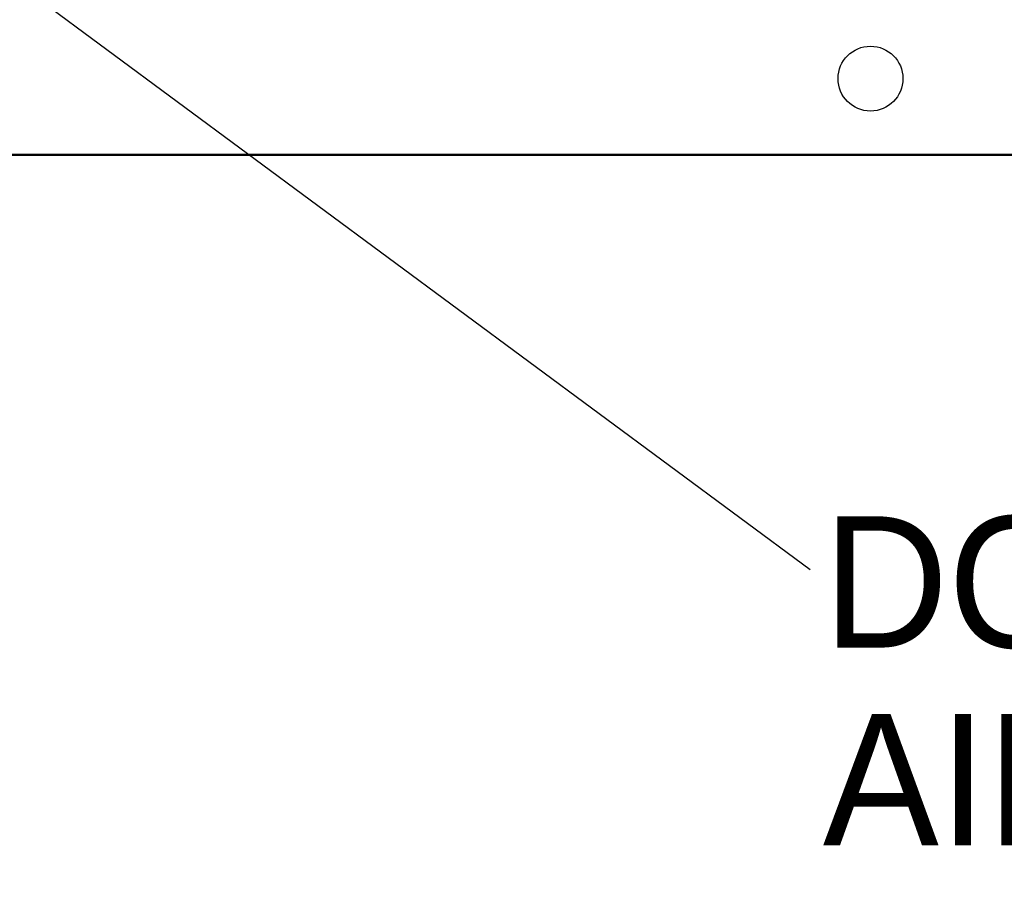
# Model space of a CAD drawing. Header units: millimetres. Extents: x 0 to 1118, y 0 to 864.
# Tile 25 of 65: x 346 to 389, y 571 to 609. Entities that reach past the tile are written whole.
import ezdxf

# ---------------------------------------------------------------- set-up
doc = ezdxf.new("R2010")
doc.units = ezdxf.units.MM
doc.styles.add('SLDTEXTSTYLE0', font='ARIAL.TTF', dxfattribs={"width": 0.948})
doc.styles.get("Standard").update_dxf_attribs({"font": 'ARIAL.TTF'})
doc.dimstyles.new('SLDDIMSTYLE2', dxfattribs={"dimtxt": 0.18, "dimasz": 4.572, "dimexe": 0, "dimexo": 0.0625, "dimgap": 0, "dimtad": 0, "dimtih": 1, "dimtoh": 1, "dimdec": 0, "dimrnd": 1e-09, "dimzin": 0, "dimdsep": 46, "dimtxsty": 'STANDARD', "dimsah": 1, "dimcen": 0.09, "dimadec": 0, "dimazin": 0, "dimtfac": 4.572, "dimtdec": 0, "dimtofl": 0, "dimtmove": 0, "dimatfit": 3, "dimfxl": 1, "dimfrac": 2, "dimtolj": 1, "dimtzin": 0, "dimarcsym": 0})

# ---------------------------------------------------------------- blocks, each defined once
blk = doc.blocks.new('SW_NOTE_10')
at = {"color": 0, "linetype": 'Continuous', "lineweight": 0, "char_height": 5.82083, "attachment_point": 1, "style": 'SLDTEXTSTYLE0'}
for s, insert in [('DO NOT OBSTRUCT ', (0.568, 2.358)), ('AIRFLOW(ALL AROUND)', (0.568, -6.403))]:
    blk.add_mtext(s, dxfattribs=dict(at, insert=insert))

msp = doc.modelspace()

# ---------------------------------------------------------------- linework, layer by layer
at = {"color": 7, "linetype": 'Continuous', "lineweight": 30}
for p, q in [((169.2234, 603.4462), (471.776, 603.4462)), ((169.2234, 603.4087), (471.776, 603.4087)), ((172.9747, 603.4587), (468.0247, 603.4587))]:
    msp.add_line(p, q, dxfattribs=at)
msp.add_circle((383.5497, 606.8087), 1.4375, dxfattribs=at)

# ---------------------------------------------------------------- block references
at = {"color": 7, "linetype": 'Continuous', "lineweight": 0}
msp.add_blockref('SW_NOTE_10', (380.8725, 585.047), dxfattribs=at)

# ---------------------------------------------------------------- leaders
msp.add_leader([(329.2996, 623.1697), (380.8725, 585.047)], dimstyle='SLDDIMSTYLE2', dxfattribs=at)

doc.saveas('drawing.dxf')
